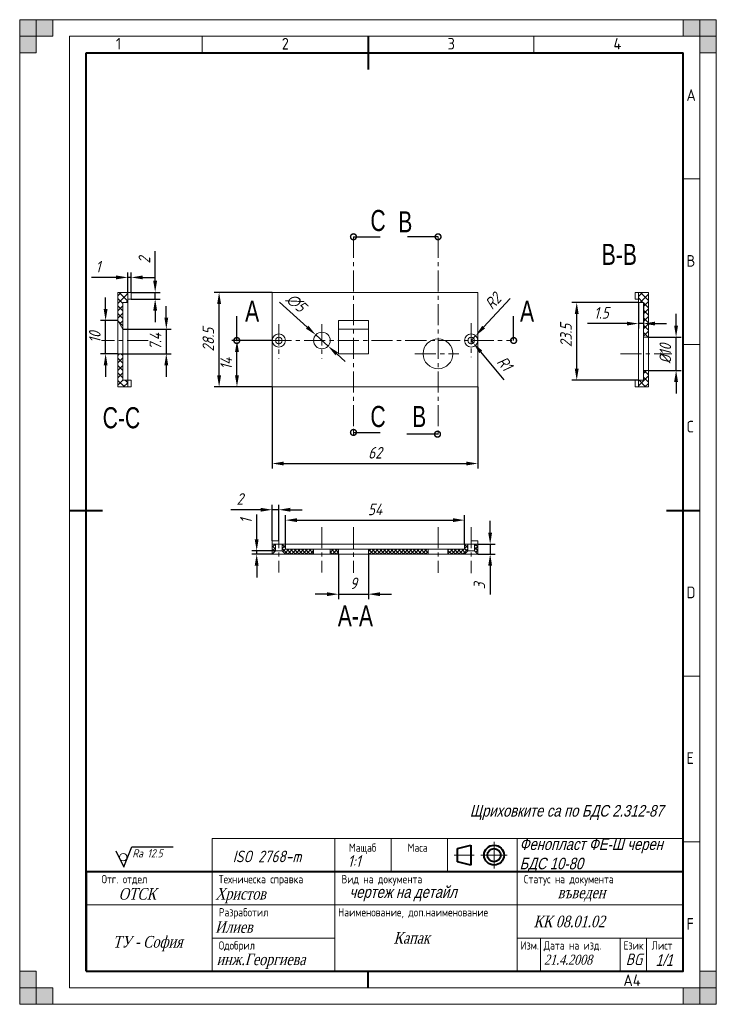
# Model space of a CAD drawing. Extents: x 0 to 210, y 0 to 297.
import ezdxf
from ezdxf.enums import TextEntityAlignment as Align

# ---------------------------------------------------------------- set-up
doc = ezdxf.new("R2010")
doc.units = 0
doc.linetypes.add('CENTER', pattern=[50.8, 31.75, -6.35, 6.35, -6.35])
doc.layers.get('0').update_dxf_attribs({"linetype": 'CONTINUOUS'})
doc.layers.get('DEFPOINTS').update_dxf_attribs({"linetype": 'CONTINUOUS'})
for name, color, linetype, lineweight in [('AxisLine', 6, 'CENTER', 20), ('Dimensions', 1, 'CONTINUOUS', 20), ('Hatch', 3, 'CONTINUOUS', 20), ('Text35', 3, 'CONTINUOUS', 35), ('Text50', 9, 'CONTINUOUS', 50), ('Thick Line', 5, 'CONTINUOUS', 30), ('ThickLine', 5, 'CONTINUOUS', 40), ('Thin Line', 1, 'CONTINUOUS', 20), ('ThinLine', 1, 'CONTINUOUS', 20)]:
    doc.layers.add(name, color=color, linetype=linetype, lineweight=lineweight)
doc.layers.add('DIML35', color=1, linetype='CONTINUOUS')
doc.styles.add('ISO Proportional', font='isocp.shx')
doc.styles.add('SLDTEXTSTYLE0', font='TXT', dxfattribs={"width": 0.75})
doc.styles.get("Standard").update_dxf_attribs({"font": 'simplexc.shx', "width": 0.8, "oblique": 15})
doc.styles.add('WFTEXTn', font='simplexc.shx', dxfattribs={"width": 0.8})
doc.dimstyles.get("Standard").update_dxf_attribs({"dimtxt": 3.5, "dimasz": 3.5, "dimexe": 1.5, "dimexo": 0, "dimgap": 1.5, "dimtad": 1, "dimdsep": 46, "dimtxsty": 'Standard', "dimcen": -1.5, "dimdle": 1.25, "dimadec": 0, "dimazin": 0, "dimtfac": 0.75, "dimtdec": 1, "dimtmove": 0, "dimatfit": 3, "dimfxl": 0, "dimtolj": 1, "dimarcsym": 0})
doc.dimstyles.new('STANDARD$3', dxfattribs={"dimtxt": 3.5, "dimasz": 3.5, "dimexe": 1.5, "dimexo": 0, "dimgap": 1.5, "dimtad": 1, "dimdsep": 46, "dimtxsty": 'Standard', "dimcen": -1.5, "dimdle": 1.25, "dimadec": 0, "dimazin": 0, "dimtfac": 0.75, "dimtdec": 1, "dimtmove": 0, "dimatfit": 0, "dimfxl": 0, "dimtolj": 1, "dimarcsym": 0})
doc.dimstyles.new('STANDARD$7', dxfattribs={"dimtxt": 3.5, "dimasz": 3.5, "dimexe": 1.5, "dimexo": 0, "dimgap": 1.5, "dimtad": 1, "dimdsep": 46, "dimtxsty": 'Standard', "dimblk1": 'DOTSMALL', "dimblk2": 'DOTSMALL', "dimsah": 1, "dimcen": -1.5, "dimdle": 1.25, "dimadec": 0, "dimazin": 0, "dimtfac": 0.75, "dimtdec": 1, "dimtmove": 0, "dimatfit": 3, "dimldrblk": 'DOTSMALL', "dimfxl": 0, "dimtolj": 1, "dimarcsym": 0})

# ---------------------------------------------------------------- blocks, each defined once
blk = doc.blocks.new('_DOTSMALL')
at = {"color": 0, "linetype": 'ByBlock', "ltscale": 0.5, "const_width": 0.5}
blk.add_lwpolyline([(-0.0625, 0, 1), (0.0625, 0, 1)], format="xyb", close=True, dxfattribs=at)
blk = doc.blocks.new('*D26')
at = {"layer": 'DEFPOINTS', "color": 0, "ltscale": 0.2}
for p in [(71.44, 136.79), (77.11, 136.79), (76.11, 135.79)]:
    blk.add_point(p, dxfattribs=at)
at = {"layer": 'Dimensions', "color": 0, "lineweight": -2, "ltscale": 0.2}
for p, q in [((71.44, 140.29), (71.44, 147.73)), ((77.11, 136.79), (69.94, 136.79)), ((71.44, 135.79), (71.44, 136.79)), ((76.11, 135.79), (69.94, 135.79)), ((71.44, 132.29), (71.44, 128.79))]:
    blk.add_line(p, q, dxfattribs=at)
at = {"layer": 'Dimensions', "color": 0, "ltscale": 0.2}
for points in [[(70.85, 140.29), (72.02, 140.29), (71.44, 136.79)], [(70.85, 132.29), (72.02, 132.29), (71.44, 135.79)]]:
    blk.add_solid(points, dxfattribs=at)
at = {"layer": 'Dimensions', "color": 0, "ltscale": 0.2, "insert": (68.19, 145.76), "char_height": 3.5, "attachment_point": 5, "rotation": 90}
blk.add_mtext('\\A1;1', dxfattribs=at)
blk = doc.blocks.new('*D27')
at = {"layer": 'DEFPOINTS', "color": 0, "ltscale": 0.2}
for p in [(76.11, 186.23), (138.11, 186.23), (138.11, 163.12)]:
    blk.add_point(p, dxfattribs=at)
at = {"layer": 'Dimensions', "color": 0, "lineweight": -2, "ltscale": 0.2}
for p, q in [((76.11, 186.23), (76.11, 161.62)), ((138.11, 186.23), (138.11, 161.62)), ((79.61, 163.12), (134.61, 163.12))]:
    blk.add_line(p, q, dxfattribs=at)
at = {"layer": 'Dimensions', "color": 0, "ltscale": 0.2}
for points in [[(79.61, 163.7), (79.61, 162.54), (76.11, 163.12)], [(134.61, 163.7), (134.61, 162.54), (138.11, 163.12)]]:
    blk.add_solid(points, dxfattribs=at)
at = {"layer": 'Dimensions', "color": 0, "ltscale": 0.2, "insert": (107.11, 166.37), "char_height": 3.5, "attachment_point": 5}
blk.add_mtext('\\A1;62', dxfattribs=at)
blk = doc.blocks.new('*D28')
at = {"layer": 'DEFPOINTS', "color": 0, "ltscale": 0.2}
for p in [(60.11, 214.73), (76.11, 214.73), (76.11, 186.23)]:
    blk.add_point(p, dxfattribs=at)
at = {"layer": 'Dimensions', "color": 0, "lineweight": -2, "ltscale": 0.2}
for p, q in [((76.11, 214.73), (58.61, 214.73)), ((60.11, 189.73), (60.11, 211.23)), ((76.11, 186.23), (58.61, 186.23))]:
    blk.add_line(p, q, dxfattribs=at)
at = {"layer": 'Dimensions', "color": 0, "ltscale": 0.2}
for points in [[(59.53, 211.23), (60.7, 211.23), (60.11, 214.73)], [(59.53, 189.73), (60.7, 189.73), (60.11, 186.23)]]:
    blk.add_solid(points, dxfattribs=at)
at = {"layer": 'Dimensions', "color": 0, "ltscale": 0.2, "insert": (56.86, 200.48), "char_height": 3.5, "attachment_point": 5, "rotation": 90}
blk.add_mtext('\\A1;28.5', dxfattribs=at)
blk = doc.blocks.new('*D29')
at = {"layer": 'DEFPOINTS', "color": 0, "ltscale": 0.2}
for p in [(96.11, 135.79), (105.11, 135.79), (105.11, 123.71)]:
    blk.add_point(p, dxfattribs=at)
at = {"layer": 'Dimensions', "color": 0, "lineweight": -2, "ltscale": 0.2}
for p, q in [((96.11, 135.79), (96.11, 122.21)), ((105.11, 135.79), (105.11, 122.21)), ((92.61, 123.71), (89.11, 123.71)), ((96.11, 123.71), (105.11, 123.71)), ((108.61, 123.71), (112.11, 123.71))]:
    blk.add_line(p, q, dxfattribs=at)
at = {"layer": 'Dimensions', "color": 0, "ltscale": 0.2}
for points in [[(92.61, 124.29), (92.61, 123.13), (96.11, 123.71)], [(108.61, 124.29), (108.61, 123.13), (105.11, 123.71)]]:
    blk.add_solid(points, dxfattribs=at)
at = {"layer": 'Dimensions', "color": 0, "ltscale": 0.2, "insert": (100.61, 126.96), "char_height": 3.5, "attachment_point": 5}
blk.add_mtext('\\A1;9', dxfattribs=at)
blk = doc.blocks.new('*D30')
at = {"layer": 'DEFPOINTS', "color": 0, "ltscale": 0.2}
for p in [(167.93, 211.73), (186.53, 211.73), (186.53, 188.23)]:
    blk.add_point(p, dxfattribs=at)
at = {"layer": 'Dimensions', "color": 0, "lineweight": -2, "ltscale": 0.2}
for p, q in [((186.53, 211.73), (166.43, 211.73)), ((167.93, 191.73), (167.93, 208.23)), ((186.53, 188.23), (166.43, 188.23))]:
    blk.add_line(p, q, dxfattribs=at)
at = {"layer": 'Dimensions', "color": 0, "ltscale": 0.2}
for points in [[(167.34, 208.23), (168.51, 208.23), (167.93, 211.73)], [(167.34, 191.73), (168.51, 191.73), (167.93, 188.23)]]:
    blk.add_solid(points, dxfattribs=at)
at = {"layer": 'Dimensions', "color": 0, "ltscale": 0.2, "insert": (164.68, 201.75), "char_height": 3.5, "attachment_point": 5, "rotation": 90}
blk.add_mtext('\\A1;23.5', dxfattribs=at)
blk = doc.blocks.new('*D31')
at = {"layer": 'DEFPOINTS', "color": 0, "ltscale": 0.2}
for p in [(134.11, 146.04), (80.11, 138.78), (134.11, 138.79)]:
    blk.add_point(p, dxfattribs=at)
at = {"layer": 'Dimensions', "color": 0, "lineweight": -2, "ltscale": 0.2}
for p, q in [((80.11, 138.78), (80.11, 147.54)), ((83.61, 146.04), (130.61, 146.04)), ((134.11, 138.79), (134.11, 147.54))]:
    blk.add_line(p, q, dxfattribs=at)
at = {"layer": 'Dimensions', "color": 0, "ltscale": 0.2}
for points in [[(83.61, 146.63), (83.61, 145.46), (80.11, 146.04)], [(130.61, 146.63), (130.61, 145.46), (134.11, 146.04)]]:
    blk.add_solid(points, dxfattribs=at)
at = {"layer": 'Dimensions', "color": 0, "ltscale": 0.2, "insert": (107.11, 149.29), "char_height": 3.5, "attachment_point": 5}
blk.add_mtext('\\A1;54', dxfattribs=at)
blk = doc.blocks.new('*D32')
at = {"layer": 'DEFPOINTS', "color": 0, "ltscale": 0.2}
for p in [(89.26, 201.91), (92.97, 198.55)]:
    blk.add_point(p, dxfattribs=at)
at = {"layer": 'Dimensions', "color": 0, "lineweight": -2, "ltscale": 0.2}
for p, q in [((86.66, 204.25), (78.28, 211.83)), ((92.97, 198.55), (89.26, 201.91)), ((95.56, 196.2), (98.16, 193.86))]:
    blk.add_line(p, q, dxfattribs=at)
at = {"layer": 'Dimensions', "color": 0, "ltscale": 0.2}
for points in [[(87.05, 204.69), (86.27, 203.82), (89.26, 201.91)], [(95.96, 196.64), (95.17, 195.77), (92.97, 198.55)]]:
    blk.add_solid(points, dxfattribs=at)
at = {"layer": 'Dimensions', "color": 0, "ltscale": 0.2, "insert": (83.35, 211.63), "char_height": 3.5, "attachment_point": 5, "rotation": 317.8817}
blk.add_mtext('\\A1;∅5', dxfattribs=at)
blk = doc.blocks.new('*D33')
at = {"layer": 'DEFPOINTS', "color": 0, "ltscale": 0.2}
for p in [(189.41, 201.23), (197.88, 201.23), (189.53, 191.23)]:
    blk.add_point(p, dxfattribs=at)
at = {"layer": 'Dimensions', "color": 0, "lineweight": -2, "ltscale": 0.2}
for p, q in [((197.88, 204.73), (197.88, 208.23)), ((189.41, 201.23), (199.38, 201.23)), ((197.88, 191.23), (197.88, 201.23)), ((189.53, 191.23), (199.38, 191.23)), ((197.88, 187.73), (197.88, 184.23))]:
    blk.add_line(p, q, dxfattribs=at)
at = {"layer": 'Dimensions', "color": 0, "ltscale": 0.2}
for points in [[(197.29, 204.73), (198.46, 204.73), (197.88, 201.23)], [(197.29, 187.73), (198.46, 187.73), (197.88, 191.23)]]:
    blk.add_solid(points, dxfattribs=at)
at = {"layer": 'Dimensions', "color": 0, "ltscale": 0.2, "insert": (194.63, 196.23), "char_height": 3.5, "attachment_point": 5, "rotation": 90}
blk.add_mtext('\\A1;%%c10', dxfattribs=at)
blk = doc.blocks.new('*D34')
at = {"layer": 'DEFPOINTS', "color": 0, "ltscale": 0.2}
for p in [(136.11, 200.23), (137.47, 201.69)]:
    blk.add_point(p, dxfattribs=at)
at = {"layer": 'Dimensions', "color": 0, "lineweight": -2, "ltscale": 0.2}
for p, q in [((147.88, 212.9), (139.86, 204.26)), ((136.11, 200.23), (137.47, 201.69))]:
    blk.add_line(p, q, dxfattribs=at)
at = {"layer": 'Dimensions', "color": 0, "ltscale": 0.2}
blk.add_solid([(139.43, 204.66), (140.28, 203.86), (137.47, 201.69)], dxfattribs=at)
at = {"layer": 'Dimensions', "color": 0, "ltscale": 0.2, "insert": (142.68, 212.07), "char_height": 3.5, "attachment_point": 5, "rotation": 47.1228}
blk.add_mtext('\\A1;R2', dxfattribs=at)
blk = doc.blocks.new('*D35')
at = {"layer": 'DEFPOINTS', "color": 0, "ltscale": 0.2}
for p in [(136.11, 200.23), (136.76, 199.46)]:
    blk.add_point(p, dxfattribs=at)
at = {"layer": 'Dimensions', "color": 0, "lineweight": -2, "ltscale": 0.2}
for p, q in [((136.11, 200.23), (136.76, 199.46)), ((146.09, 188.37), (139.01, 196.78))]:
    blk.add_line(p, q, dxfattribs=at)
at = {"layer": 'Dimensions', "color": 0, "ltscale": 0.2}
blk.add_solid([(139.46, 197.16), (138.56, 196.41), (136.76, 199.46)], dxfattribs=at)
at = {"layer": 'Dimensions', "color": 0, "ltscale": 0.2, "insert": (146.19, 193.3), "char_height": 3.5, "attachment_point": 5, "rotation": 310.06}
blk.add_mtext('\\A1;R1', dxfattribs=at)
blk = doc.blocks.new('*D36')
at = {"layer": 'DEFPOINTS', "color": 0, "ltscale": 0.2}
for p in [(31.07, 203.63), (31.07, 196.23), (44.19, 196.23)]:
    blk.add_point(p, dxfattribs=at)
at = {"layer": 'Dimensions', "color": 0, "lineweight": -2, "ltscale": 0.2}
for p, q in [((44.19, 207.13), (44.19, 210.63)), ((31.07, 203.63), (45.69, 203.63)), ((44.19, 203.63), (44.19, 196.23)), ((31.07, 196.23), (45.69, 196.23)), ((44.19, 192.73), (44.19, 189.23))]:
    blk.add_line(p, q, dxfattribs=at)
at = {"layer": 'Dimensions', "color": 0, "ltscale": 0.2}
for points in [[(43.61, 207.13), (44.77, 207.13), (44.19, 203.63)], [(43.61, 192.73), (44.77, 192.73), (44.19, 196.23)]]:
    blk.add_solid(points, dxfattribs=at)
at = {"layer": 'Dimensions', "color": 0, "ltscale": 0.2, "insert": (40.94, 199.93), "char_height": 3.5, "attachment_point": 5, "rotation": 90}
blk.add_mtext('\\A1;7.4', dxfattribs=at)
blk = doc.blocks.new('*D37')
at = {"layer": 'DEFPOINTS', "color": 0, "ltscale": 0.2}
for p in [(25.9, 206.23), (29.57, 206.23), (29.57, 196.23)]:
    blk.add_point(p, dxfattribs=at)
at = {"layer": 'Dimensions', "color": 0, "lineweight": -2, "ltscale": 0.2}
for p, q in [((25.9, 209.73), (25.9, 213.23)), ((29.57, 206.23), (24.4, 206.23)), ((25.9, 196.23), (25.9, 206.23)), ((29.57, 196.23), (24.4, 196.23)), ((25.9, 192.73), (25.9, 189.23))]:
    blk.add_line(p, q, dxfattribs=at)
at = {"layer": 'Dimensions', "color": 0, "ltscale": 0.2}
for points in [[(25.32, 209.73), (26.48, 209.73), (25.9, 206.23)], [(25.32, 192.73), (26.48, 192.73), (25.9, 196.23)]]:
    blk.add_solid(points, dxfattribs=at)
at = {"layer": 'Dimensions', "color": 0, "ltscale": 0.2, "insert": (22.65, 201.23), "char_height": 3.5, "attachment_point": 5, "rotation": 90}
blk.add_mtext('\\A1;10', dxfattribs=at)
blk = doc.blocks.new('*D38')
at = {"layer": 'DEFPOINTS', "color": 0, "ltscale": 0.2}
for p in [(33.57, 214.73), (40.84, 214.73), (33.57, 212.73)]:
    blk.add_point(p, dxfattribs=at)
at = {"layer": 'Dimensions', "color": 0, "lineweight": -2, "ltscale": 0.2}
for p, q in [((40.84, 218.23), (40.84, 227.22)), ((33.57, 214.73), (42.34, 214.73)), ((40.84, 212.73), (40.84, 214.73)), ((33.57, 212.73), (42.34, 212.73)), ((40.84, 209.23), (40.84, 205.73))]:
    blk.add_line(p, q, dxfattribs=at)
at = {"layer": 'Dimensions', "color": 0, "ltscale": 0.2}
for points in [[(40.25, 218.23), (41.42, 218.23), (40.84, 214.73)], [(40.25, 209.23), (41.42, 209.23), (40.84, 212.73)]]:
    blk.add_solid(points, dxfattribs=at)
at = {"layer": 'Dimensions', "color": 0, "ltscale": 0.2, "insert": (37.59, 224.47), "char_height": 3.5, "attachment_point": 5, "rotation": 90}
blk.add_mtext('\\A1;2', dxfattribs=at)
blk = doc.blocks.new('*D39')
at = {"layer": 'DEFPOINTS', "color": 0, "ltscale": 0.2}
for p in [(32.57, 219.26), (32.57, 214.73), (33.57, 214.73)]:
    blk.add_point(p, dxfattribs=at)
at = {"layer": 'Dimensions', "color": 0, "lineweight": -2, "ltscale": 0.2}
for p, q in [((32.57, 214.73), (32.57, 220.76)), ((33.57, 214.73), (33.57, 220.76)), ((29.07, 219.26), (21.63, 219.26)), ((33.57, 219.26), (32.57, 219.26)), ((37.07, 219.26), (40.57, 219.26))]:
    blk.add_line(p, q, dxfattribs=at)
at = {"layer": 'Dimensions', "color": 0, "ltscale": 0.2}
for points in [[(29.07, 219.84), (29.07, 218.68), (32.57, 219.26)], [(37.07, 219.84), (37.07, 218.68), (33.57, 219.26)]]:
    blk.add_solid(points, dxfattribs=at)
at = {"layer": 'Dimensions', "color": 0, "ltscale": 0.2, "insert": (23.6, 222.51), "char_height": 3.5, "attachment_point": 5}
blk.add_mtext('\\A1;1', dxfattribs=at)
blk = doc.blocks.new('*D40')
at = {"layer": 'DEFPOINTS', "color": 0, "ltscale": 0.2}
for p in [(76.11, 149.18), (76.11, 139.79), (78.11, 139.79)]:
    blk.add_point(p, dxfattribs=at)
at = {"layer": 'Dimensions', "color": 0, "lineweight": -2, "ltscale": 0.2}
for p, q in [((72.61, 149.18), (63.62, 149.18)), ((76.11, 139.79), (76.11, 150.68)), ((78.11, 149.18), (76.11, 149.18)), ((78.11, 139.79), (78.11, 150.68)), ((81.61, 149.18), (85.11, 149.18))]:
    blk.add_line(p, q, dxfattribs=at)
at = {"layer": 'Dimensions', "color": 0, "ltscale": 0.2}
for points in [[(72.61, 149.77), (72.61, 148.6), (76.11, 149.18)], [(81.61, 149.77), (81.61, 148.6), (78.11, 149.18)]]:
    blk.add_solid(points, dxfattribs=at)
at = {"layer": 'Dimensions', "color": 0, "ltscale": 0.2, "insert": (66.37, 152.43), "char_height": 3.5, "attachment_point": 5}
blk.add_mtext('\\A1;2', dxfattribs=at)
blk = doc.blocks.new('*D41')
at = {"layer": 'DEFPOINTS', "color": 0, "ltscale": 0.2}
for p in [(138.11, 138.79), (138.11, 135.79), (141.83, 135.79)]:
    blk.add_point(p, dxfattribs=at)
at = {"layer": 'Dimensions', "color": 0, "lineweight": -2, "ltscale": 0.2}
for p, q in [((141.83, 142.29), (141.83, 145.79)), ((138.11, 138.79), (143.33, 138.79)), ((141.83, 138.79), (141.83, 135.79)), ((138.11, 135.79), (143.33, 135.79)), ((141.83, 132.29), (141.83, 123.57))]:
    blk.add_line(p, q, dxfattribs=at)
at = {"layer": 'Dimensions', "color": 0, "ltscale": 0.2}
for points in [[(141.24, 142.29), (142.41, 142.29), (141.83, 138.79)], [(141.24, 132.29), (142.41, 132.29), (141.83, 135.79)]]:
    blk.add_solid(points, dxfattribs=at)
at = {"layer": 'Dimensions', "color": 0, "ltscale": 0.2, "insert": (138.58, 126.18), "char_height": 3.5, "attachment_point": 5, "rotation": 90}
blk.add_mtext('\\A1;3', dxfattribs=at)
blk = doc.blocks.new('*D42')
at = {"layer": 'DEFPOINTS', "color": 0, "ltscale": 0.2}
for p in [(186.53, 211.73), (188.03, 211.73), (186.53, 205.33)]:
    blk.add_point(p, dxfattribs=at)
at = {"layer": 'Dimensions', "color": 0, "lineweight": -2, "ltscale": 0.2}
for p, q in [((186.53, 211.73), (186.53, 203.83)), ((188.03, 211.73), (188.03, 203.83)), ((183.03, 205.33), (171.19, 205.33)), ((188.03, 205.33), (186.53, 205.33)), ((191.53, 205.33), (195.03, 205.33))]:
    blk.add_line(p, q, dxfattribs=at)
at = {"layer": 'Dimensions', "color": 0, "ltscale": 0.2}
for points in [[(183.03, 205.91), (183.03, 204.75), (186.53, 205.33)], [(191.53, 205.91), (191.53, 204.75), (188.03, 205.33)]]:
    blk.add_solid(points, dxfattribs=at)
at = {"layer": 'Dimensions', "color": 0, "ltscale": 0.2, "insert": (175.36, 208.58), "char_height": 3.5, "attachment_point": 5}
blk.add_mtext('\\A1;1.5', dxfattribs=at)
blk = doc.blocks.new('*D43')
at = {"layer": 'DEFPOINTS', "color": 0, "ltscale": 0.2}
for p in [(65.5, 200.23), (76.11, 200.23), (76.11, 186.23)]:
    blk.add_point(p, dxfattribs=at)
at = {"layer": 'Dimensions', "color": 0, "lineweight": -2, "ltscale": 0.2}
for p, q in [((76.11, 200.23), (64, 200.23)), ((65.5, 189.73), (65.5, 196.73)), ((76.11, 186.23), (64, 186.23))]:
    blk.add_line(p, q, dxfattribs=at)
at = {"layer": 'Dimensions', "color": 0, "ltscale": 0.2}
for points in [[(64.91, 196.73), (66.08, 196.73), (65.5, 200.23)], [(64.91, 189.73), (66.08, 189.73), (65.5, 186.23)]]:
    blk.add_solid(points, dxfattribs=at)
at = {"layer": 'Dimensions', "color": 0, "ltscale": 0.2, "insert": (62.25, 193.23), "char_height": 3.5, "attachment_point": 5, "rotation": 90}
blk.add_mtext('\\A1;14', dxfattribs=at)

msp = doc.modelspace()

# ---------------------------------------------------------------- hatches: boundary and pattern name
at = {"layer": 'Hatch', "ltscale": 0.2}
h = msp.add_hatch(dxfattribs=at)
h.set_pattern_fill('ANSI37', color=256, scale=0.5, style=0)
h.paths.add_polyline_path([(32.568, 214.729), (29.568, 214.729), (29.568, 206.229), (31.068, 203.631), (31.068, 211.729), (32.568, 211.729)])
h.paths.add_polyline_path([(31.068, 196.229), (29.568, 196.229), (29.568, 186.229), (32.568, 186.229), (32.568, 188.229), (31.068, 188.229)])
h = msp.add_hatch(dxfattribs=at)
h.set_pattern_fill('ANSI37', color=256, scale=0.5, style=0)
h.paths.add_polyline_path([(189.531, 214.729), (186.531, 214.729), (186.531, 211.729), (188.031, 211.729), (188.031, 201.229), (189.531, 201.229)])
h.paths.add_polyline_path([(189.531, 191.229), (188.031, 191.229), (188.031, 188.229), (186.531, 188.229), (186.531, 186.229), (189.531, 186.229)])
h = msp.add_hatch(dxfattribs=at)
h.set_pattern_fill('ANSI37', color=256, scale=0.25, style=0)
h.paths.add_polyline_path([(77.114, 138.791), (76.114, 138.791), (76.114, 135.791), (77.114, 136.791)])
h.paths.add_polyline_path([(88.614, 137.291), (80.114, 137.291), (80.114, 138.791), (79.114, 138.791), (79.114, 136.791), (80.114, 135.791), (88.614, 135.791)])
h.paths.add_polyline_path([(138.114, 138.791), (137.114, 138.791), (137.114, 136.791), (138.114, 135.791)])
h.paths.add_polyline_path([(135.114, 138.791), (134.114, 138.791), (134.114, 137.291), (129.114, 137.291), (129.114, 135.791), (134.114, 135.791), (135.114, 136.791)])
h.paths.add_polyline_path([(123.114, 137.291), (105.114, 137.291), (105.114, 135.791), (123.114, 135.791)])
h.paths.add_polyline_path([(96.114, 137.291), (93.614, 137.291), (93.614, 135.791), (96.114, 135.791)])
at = {"layer": 'ThinLine'}
for points in [[(0, 297), (5, 297), (5, 287), (0, 287)], [(0, 292), (10, 292), (10, 297), (0, 297)], [(210, 297), (210, 292), (200, 292), (200, 297)], [(205, 297), (205, 287), (210, 287), (210, 297)], [(5, 0), (5, 10), (0, 10), (0, 0)], [(210, 0), (205, 0), (205, 10), (210, 10)], [(0, 0), (0, 5), (10, 5), (10, 0)], [(210, 5), (200, 5), (200, 0), (210, 0)]]:
    msp.add_hatch(color=256, dxfattribs=at).paths.add_polyline_path(points)

# ---------------------------------------------------------------- linework, layer by layer
at = {"layer": 'AxisLine', "ltscale": 0.2}
for p, q in [((100.614, 231.515), (100.614, 171.917)), ((126.114, 231.515), (126.114, 171.917)), ((78.114, 205.108), (78.114, 194.815)), ((91.097, 205.108), (91.097, 194.815)), ((136.114, 205.421), (136.114, 195.202)), ((38.758, 200.229), (24.68, 200.229)), ((65.442, 200.229), (148.32, 200.229)), ((119.126, 196.229), (132.374, 196.229)), ((181.1, 196.229), (196.575, 196.229)), ((78.114, 143.949), (78.114, 130.27)), ((91.097, 143.949), (91.097, 130.27)), ((100.614, 143.883), (100.614, 130.101)), ((126.114, 143.949), (126.114, 130.101)), ((136.114, 143.949), (136.114, 130.082))]:
    msp.add_line(p, q, dxfattribs=at)
at = {"layer": 'DIML35', "ltscale": 0.5}
for p, q in [((28.974, 46.339), (31.347, 41.413)), ((31.347, 41.453), (33.777, 47.489)), ((33.777, 47.489), (46.265, 47.489))]:
    msp.add_line(p, q, dxfattribs=at)
at = {"layer": 'ThickLine'}
for p, q in [((105, 292), (105, 282)), ((20, 10), (20, 287)), ((20, 287), (200, 287)), ((200, 10), (200, 287)), ((15, 149), (25, 149)), ((195, 149), (205, 149)), ((132, 47), (136, 48)), ((136, 48), (136, 42)), ((132, 43), (132, 47)), ((136, 42), (132, 43)), ((105, 5), (105, 10))]:
    msp.add_line(p, q, dxfattribs=at)
at = {"layer": 'ThickLine', "linetype": 'Continuous', "lineweight": 15}
for p, q in [((29.568, 214.729), (32.568, 214.729)), ((29.568, 214.729), (29.568, 206.229)), ((33.568, 214.729), (32.568, 214.729)), ((32.568, 214.729), (32.568, 211.729)), ((33.568, 214.729), (33.568, 212.729)), ((138.114, 214.729), (76.114, 214.729)), ((76.114, 214.729), (76.114, 200.229)), ((138.114, 200.229), (138.114, 214.729)), ((185.531, 214.729), (186.531, 214.729)), ((185.531, 212.729), (185.531, 214.729)), ((189.531, 214.729), (186.531, 214.729)), ((186.531, 214.729), (186.531, 211.729)), ((189.531, 214.729), (189.531, 201.229)), ((31.068, 203.631), (31.068, 211.729)), ((32.568, 211.729), (31.068, 211.729)), ((33.568, 212.729), (32.568, 212.729)), ((32.568, 188.229), (32.568, 211.729)), ((185.531, 212.729), (186.531, 212.729)), ((186.531, 188.229), (186.531, 211.729)), ((186.531, 211.729), (188.031, 211.729)), ((188.031, 201.229), (188.031, 211.729)), ((29.568, 206.229), (29.568, 196.229)), ((29.568, 206.229), (31.068, 203.631)), ((96.114, 206.229), (96.114, 196.229)), ((96.114, 206.229), (105.114, 206.229)), ((105.114, 196.229), (105.114, 206.229)), ((31.068, 196.229), (31.068, 203.631)), ((105.114, 203.631), (96.114, 203.631)), ((76.114, 200.229), (76.114, 186.229)), ((138.114, 186.229), (138.114, 200.229)), ((188.031, 201.229), (188.031, 191.229)), ((188.031, 201.229), (189.531, 201.229)), ((189.531, 191.229), (189.531, 201.229)), ((29.568, 196.229), (31.068, 196.229)), ((29.568, 196.229), (29.568, 186.229)), ((31.068, 188.229), (31.068, 196.229)), ((96.114, 196.229), (105.114, 196.229)), ((189.531, 191.229), (188.031, 191.229)), ((188.031, 188.229), (188.031, 191.229)), ((189.531, 191.229), (189.531, 186.229)), ((31.068, 188.229), (32.568, 188.229)), ((33.568, 188.229), (32.568, 188.229)), ((32.568, 188.229), (32.568, 186.229)), ((33.568, 188.229), (33.568, 186.229)), ((185.531, 188.229), (186.531, 188.229)), ((185.531, 186.229), (185.531, 188.229)), ((186.531, 188.229), (186.531, 186.229)), ((188.031, 188.229), (186.531, 188.229)), ((32.568, 186.229), (29.568, 186.229)), ((33.568, 186.229), (32.568, 186.229)), ((76.114, 186.229), (138.114, 186.229)), ((185.531, 186.229), (186.531, 186.229)), ((186.531, 186.229), (189.531, 186.229)), ((76.114, 139.791), (76.114, 138.791)), ((76.114, 139.791), (78.114, 139.791)), ((78.114, 139.791), (78.114, 138.791)), ((136.114, 139.791), (138.114, 139.791)), ((136.114, 139.791), (136.114, 138.791)), ((138.114, 139.791), (138.114, 138.791)), ((76.114, 138.791), (76.114, 135.791)), ((77.114, 138.791), (76.114, 138.791)), ((77.114, 136.791), (76.114, 135.791)), ((79.114, 138.791), (77.114, 138.791)), ((77.114, 136.791), (77.114, 138.791)), ((77.114, 136.791), (79.114, 136.791)), ((80.114, 138.791), (79.114, 138.791)), ((79.114, 138.791), (79.114, 136.791)), ((80.114, 135.791), (79.114, 136.791)), ((134.114, 138.791), (80.114, 138.791)), ((80.114, 137.291), (80.114, 138.791)), ((80.114, 137.291), (88.614, 137.291)), ((93.614, 137.291), (88.614, 137.291)), ((88.614, 135.791), (88.614, 137.291)), ((93.614, 137.291), (96.114, 137.291)), ((93.614, 137.291), (93.614, 135.791)), ((105.114, 137.291), (96.114, 137.291)), ((96.114, 135.791), (96.114, 137.291)), ((105.114, 137.291), (123.114, 137.291)), ((105.114, 137.291), (105.114, 135.791)), ((129.114, 137.291), (123.114, 137.291)), ((123.114, 135.791), (123.114, 137.291)), ((129.114, 137.291), (134.114, 137.291)), ((129.114, 137.291), (129.114, 135.791)), ((135.114, 138.791), (134.114, 138.791)), ((134.114, 137.291), (134.114, 138.791)), ((135.114, 136.791), (134.114, 135.791)), ((137.114, 138.791), (135.114, 138.791)), ((135.114, 136.791), (135.114, 138.791)), ((135.114, 136.791), (137.114, 136.791)), ((138.114, 138.791), (137.114, 138.791)), ((137.114, 138.791), (137.114, 136.791)), ((138.114, 135.791), (137.114, 136.791)), ((138.114, 135.791), (138.114, 138.791)), ((80.114, 135.791), (76.114, 135.791)), ((88.614, 135.791), (80.114, 135.791)), ((88.614, 135.791), (93.614, 135.791)), ((96.114, 135.791), (93.614, 135.791)), ((96.114, 135.791), (105.114, 135.791)), ((123.114, 135.791), (105.114, 135.791)), ((123.114, 135.791), (129.114, 135.791)), ((134.114, 135.791), (129.114, 135.791)), ((138.114, 135.791), (134.114, 135.791))]:
    msp.add_line(p, q, dxfattribs=at)
at = {"layer": 'ThickLine'}
msp.add_lwpolyline([(20, 10), (200, 10), (200, 40), (20, 40)], close=True, dxfattribs=at)
at = {"layer": 'ThickLine', "linetype": 'Continuous', "lineweight": 15}
for centre, radius in [((78.114, 200.229), 2), ((91.114, 200.229), 2.5), ((136.114, 200.229), 2), ((78.114, 200.229), 1), ((126.114, 196.229), 4.5), ((136.114, 200.229), 1)]:
    msp.add_circle(centre, radius, dxfattribs=at)
at = {"layer": 'ThickLine'}
for radius in [3, 2]:
    msp.add_circle((143, 45), radius, dxfattribs=at)
at = {"layer": 'Thin Line', "ltscale": 0.2}
msp.add_circle((31.223, 44.36), 1.12, dxfattribs=at)
at = {"layer": 'ThinLine'}
for p, q in [((210, 297), (0, 297)), ((0, 297), (0, 0)), ((210, 297), (210, 0)), ((205, 292), (15, 292)), ((15, 292), (15, 5)), ((55, 292), (55, 287)), ((155, 292), (155, 287)), ((205, 292), (205, 5)), ((200, 249), (205, 249)), ((200, 199), (205, 199)), ((200, 99), (205, 99)), ((95.002, 40), (95.002, 50)), ((112.002, 40), (112.002, 50)), ((129.002, 40), (129.002, 50)), ((143, 41), (143, 49)), ((150.002, 40), (150.002, 50)), ((200, 49), (205, 49)), ((131, 45), (137, 45)), ((139, 45), (147, 45)), ((58.002, 10), (58.002, 40)), ((95.002, 10), (95.002, 40)), ((150.002, 10), (150.002, 40)), ((20, 30), (200, 30)), ((58.002, 20), (95.002, 20)), ((150.018, 20), (200, 20)), ((157.002, 20), (157.002, 10)), ((181.002, 10.108), (181.002, 20)), ((189, 9.935), (189, 20)), ((15, 5), (205, 5)), ((0, 0), (210, 0))]:
    msp.add_line(p, q, dxfattribs=at)
for points in [[(0, 297), (5, 297), (5, 287), (0, 287)], [(0, 292), (10, 292), (10, 297), (0, 297)], [(58.002, 40), (200, 40), (200, 50), (58.002, 50)]]:
    msp.add_lwpolyline(points, close=True, dxfattribs=at)
at = {"layer": 'ThinLine', "ltscale": 0.5}
for points in [[(210, 297), (210, 292), (200, 292), (200, 297)], [(205, 297), (205, 287), (210, 287), (210, 297)], [(5, 0), (5, 10), (0, 10), (0, 0)], [(210, 0), (205, 0), (205, 10), (210, 10)], [(0, 0), (0, 5), (10, 5), (10, 0)], [(210, 5), (200, 5), (200, 0), (210, 0)]]:
    msp.add_lwpolyline(points, close=True, dxfattribs=at)

# ---------------------------------------------------------------- texts
at = {"layer": 'DIML35', "ltscale": 0.5, "insert": (33.968, 46.786), "char_height": 2.5, "width": 14.23459, "attachment_point": 1}
msp.add_mtext('Ra 12.5', dxfattribs=at)
at = {"layer": 'Text35', "ltscale": 0.5, "style": 'ISO Proportional'}
for s, p in [('1', (29, 288)), ('2', (79, 288)), ('3', (129, 288)), ('4', (179, 288)), ('A', (201, 272.5)), ('B', (201, 222.5)), ('C', (201, 172.5)), ('D', (201, 122.5)), ('E', (201, 72.5)), ('F', (201, 22.5)), ('A4', (182, 5.5))]:
    msp.add_text(s, height=3.5, dxfattribs=at).set_placement(p)
at = {"layer": 'Text35', "style": 'WFTEXTn', "width": 0.8}
for s, p in [('Мащаб', (103.381, 46)), ('Маса', (119.952, 46)), ('Отг. отдел', (31.571, 36.5))]:
    msp.add_text(s, height=2.5, dxfattribs=at).set_placement(p, align=Align.CENTER)
for s, p in [('Техническа справка', (60, 36.5)), ('Вид на документа', (97, 36.5)), ('Статус на документа', (152, 36.5)), ('Разработил', (60, 26.5)), ('Наименование, доп.наименование', (96, 26.5)), ('Одобрил', (60, 16.5)), ('Изм.', (151, 16.5)), ('Дата на изд.', (157.998, 16.5)), ('Език', (182.017, 16.5)), ('Лист', (190.514, 16.5))]:
    msp.add_text(s, height=2.5, dxfattribs=at).set_placement(p)
at = {"layer": 'Text50', "ltscale": 0.2, "insert": (135.708, 60.114), "char_height": 3.5, "width": 71.03651, "attachment_point": 1}
msp.add_mtext('{\\fArial|b0|i0|c204|p34;Щриховките са по БДС \\fArial|b0|i0|c0|p34;2.312-87}', dxfattribs=at)
at = {"layer": 'Thick Line', "ltscale": 0.2, "char_height": 3.5, "attachment_point": 1}
for s, insert, width in [('ISO 2768-m', (64.234, 46.35), 37), ('1:1', (98.906, 44.954), 4.50168)]:
    msp.add_mtext(s, dxfattribs=dict(at, insert=insert, width=width))
at = {"layer": 'ThickLine', "ltscale": 0.2, "attachment_point": 1}
for s, insert, char_height, width in [('{\\fArial|b0|i0|c204|p34;Фенопласт ФЕ-Ш черен БДС 10-80}', (150.696, 50.047), 3.5, 46.01845), ('{\\fArial|b0|i0|c204|p34;чертеж на детайл}', (99.384, 35.612), 3.5, 42.77271), ('{\\fTimes New Roman|b0|i0|c204|p18;ОТСК}', (29.846, 35.066), 3.5, 10.65889), ('{\\fTimes New Roman|b0|i0|c204|p18;Христов}', (58.965, 35.111), 3.5, 30.21725), ('{\\fTimes New Roman|b0|i0|c204|p18;въведен}', (162.201, 35.486), 3.5, 41.74542), ('{\\fTimes New Roman|b0|i0|c204|p18;КК 08.0\\fTimes New Roman|b0|i0|c0|p18;1\\fTimes New Roman|b0|i0|c204|p18;.02}', (154.928, 26.735), 3.5, 35.82142), ('{\\fTimes New Roman|b0|i0|c204|p18;Илиев}', (58.931, 25.066), 3.5, 30.21725), ('{\\fTimes New Roman|b0|i0|c204|p18;Капак}', (112.717, 21.802), 3.5, 17.65194), ('{\\fTimes New Roman|b0|i0|c204|p18;ТУ - София}', (28.1, 20.623), 3.5, 22.91612), ('{\\fTimes New Roman|b0|i0|c204|p18;инж.Георгиева}', (59.344, 15.314), 3.5, 30.21725), ('{\\fTimes New Roman|b0|i0|c204|p18;21\\fTimes New Roman|b0|i0|c0|p18;.\\fTimes New Roman|b0|i0|c204|p18;4\\fTimes New Roman|b0|i0|c0|p18;.200\\fTimes New Roman|b0|i0|c204|p18;8}', (158.077, 14.957), 3, 21.25045), ('BG', (182.704, 15.307), 3.5, 3.91532), ('{\\fProxy 1|b0|i0|c204|p0;1/1}', (191.7, 15.074), 3.5, 6.21844)]:
    msp.add_mtext(s, dxfattribs=dict(at, insert=insert, char_height=char_height, width=width))
at = {"layer": 'ThinLine', "linetype": 'Continuous', "char_height": 6.35, "attachment_point": 1, "style": 'SLDTEXTSTYLE0'}
for s, insert in [('C', (105.73, 239.606)), ('B', (114.114, 239.198)), ('A', (67.948, 212.229)), ('A', (150.825, 212.229)), ('C', (105.73, 180.484)), ('B', (118.306, 180.484))]:
    msp.add_mtext(s, dxfattribs=dict(at, insert=insert))
at = {"layer": 'ThinLine', "linetype": 'Continuous', "lineweight": 0, "char_height": 6.35, "attachment_point": 1, "style": 'SLDTEXTSTYLE0'}
for s, insert in [('B-B', (175.456, 229.387)), ('C-C', (25.008, 180.104))]:
    msp.add_mtext(s, dxfattribs=dict(at, insert=insert))
at = {"layer": 'ThinLine', "color": 7, "linetype": 'Continuous', "lineweight": 0, "insert": (95.894, 120.327), "char_height": 6.35, "attachment_point": 1, "style": 'SLDTEXTSTYLE0'}
msp.add_mtext('A-A', dxfattribs=at)

# ---------------------------------------------------------------- dimensions: what is measured, and where the dimension line sits
at = {"layer": 'Dimensions', "ltscale": 0.2}
for base, p1, p2, picture, middle in [((40.837, 214.729), (33.568, 212.729), (33.568, 214.729), '*D38', (37.587, 224.475)), ((60.113, 214.729), (76.114, 186.229), (76.114, 214.729), '*D28', (56.863, 200.479)), ((25.901, 206.229), (29.568, 196.229), (29.568, 206.229), '*D37', (22.651, 201.229)), ((65.497, 200.229), (76.114, 186.229), (76.114, 200.229), '*D43', (62.247, 193.229)), ((71.436, 136.791), (76.114, 135.791), (77.114, 136.791), '*D26', (68.186, 145.76)), ((141.825, 135.791), (138.114, 138.791), (138.114, 135.791), '*D41', (138.575, 126.178))]:
    dim = msp.add_linear_dim(base=base, p1=p1, p2=p2, angle=90, dimstyle='Standard', dxfattribs=at)
    dim.commit()
    dim.dimension.update_dxf_attribs({"geometry": picture, "text_midpoint": middle})
for base, p1, p2, picture, middle in [((32.568, 219.259), (33.568, 214.729), (32.568, 214.729), '*D39', (23.599, 222.509)), ((138.114, 163.119), (76.114, 186.229), (138.114, 186.229), '*D27', (107.114, 166.369)), ((76.114, 149.182), (78.114, 139.791), (76.114, 139.791), '*D40', (66.368, 152.432)), ((134.114, 146.042), (80.114, 138.78), (134.114, 138.791), '*D31', (107.114, 149.292)), ((105.114, 123.709), (96.114, 135.791), (105.114, 135.791), '*D29', (100.614, 126.959))]:
    dim = msp.add_linear_dim(base=base, p1=p1, p2=p2, dimstyle='Standard', dxfattribs=at)
    dim.commit()
    dim.dimension.update_dxf_attribs({"geometry": picture, "text_midpoint": middle})
dim = msp.add_diameter_dim_2p(p1=(92.968, 198.552), p2=(89.26, 201.905), dimstyle='STANDARD$3', dxfattribs=at)
dim.commit()
dim.dimension.update_dxf_attribs({"geometry": '*D32', "text_midpoint": (81.173, 209.217), "dimtype": 163})
dim = msp.add_radius_dim(center=(136.114, 200.229), mpoint=(137.475, 201.694), dimstyle='Standard', dxfattribs=at)
dim.commit()
dim.dimension.update_dxf_attribs({"geometry": '*D34', "text_midpoint": (145.059, 209.862)})
for base, p1, p2, picture, middle in [((167.926, 211.729), (186.531, 188.229), (186.531, 211.729), '*D30', (167.926, 201.755)), ((44.189, 196.229), (31.068, 203.631), (31.068, 196.229), '*D36', (44.189, 199.93))]:
    dim = msp.add_linear_dim(base=base, p1=p1, p2=p2, angle=90, dimstyle='Standard', dxfattribs=at)
    dim.commit()
    dim.dimension.update_dxf_attribs({"geometry": picture, "text_midpoint": middle, "dimtype": 160})
dim = msp.add_linear_dim(base=(186.531, 205.33), p1=(188.031, 211.729), p2=(186.531, 211.729), dimstyle='Standard', dxfattribs=at)
dim.commit()
dim.dimension.update_dxf_attribs({"geometry": '*D42', "text_midpoint": (175.362, 205.33), "dimtype": 160})
dim = msp.add_linear_dim(base=(197.877, 201.229), p1=(189.531, 191.229), p2=(189.412, 201.229), angle=90, text='%%c10', dimstyle='Standard', dxfattribs=at)
dim.commit()
dim.dimension.update_dxf_attribs({"geometry": '*D33', "text_midpoint": (194.627, 196.229)})
dim = msp.add_radius_dim(center=(136.114, 200.229), mpoint=(136.758, 199.463), dimstyle='Standard', dxfattribs=at)
dim.commit()
dim.dimension.update_dxf_attribs({"geometry": '*D35', "text_midpoint": (143.703, 191.203), "dimtype": 164})

# ---------------------------------------------------------------- leaders
for points in [[(100.614, 231.515), (108.674, 231.515)], [(126.114, 231.515), (116.869, 231.515)], [(65.442, 200.229), (65.442, 207.59)], [(148.903, 200.229), (148.903, 207.59)], [(100.614, 172.5), (108.674, 172.5)], [(125.954, 171.966), (116.71, 171.966)]]:
    msp.add_leader(points, dimstyle='STANDARD$7', override={"dimgap": 1.5, "dimtad": 0}, dxfattribs=at)

doc.saveas('drawing.dxf')
